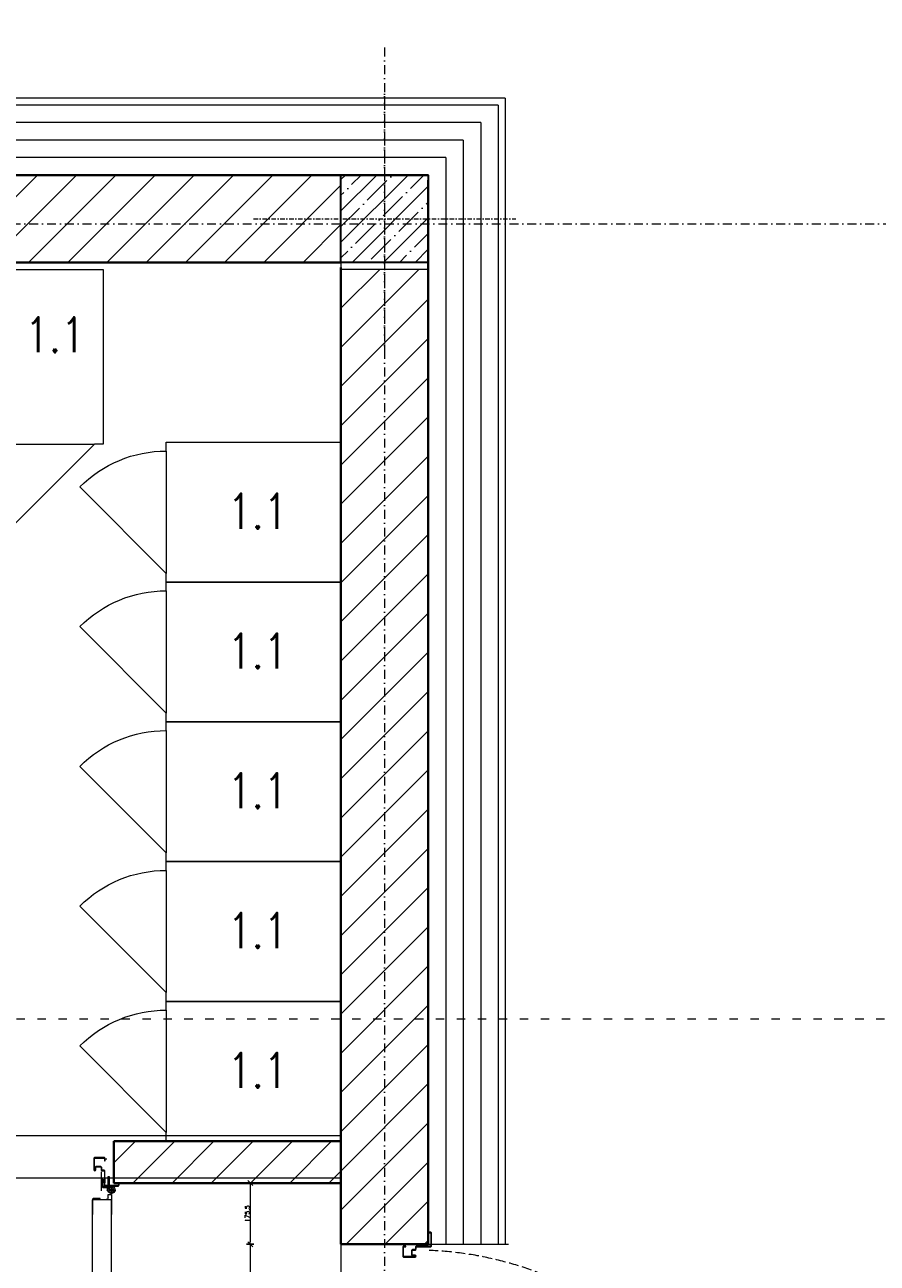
# Model space of a CAD drawing. Header units: millimetres. Extents: x -1893473 to 1546619, y -568027 to 942944.
# Tile 220 of 256: x 191617 to 194056, y -502084 to -498539. Entities that reach past the tile are written whole.
import ezdxf
from ezdxf.enums import TextEntityAlignment as Align

# ---------------------------------------------------------------- set-up
doc = ezdxf.new("R2010")
doc.units = ezdxf.units.MM
doc.header["$LTSCALE"] = 0.2
for name, pattern in [('ACAD_ISO03W100', [30, 12, -18]), ('CENTER', [0.6, 0.375, -0.075, 0.075, -0.075]), ('DASHDOT', [25.4, 12.7, -6.35, 0, -6.35]), ('Hidden Line', [391.222223, 282.222223, -109])]:
    doc.linetypes.add(name, pattern=pattern)
doc.layers.get('0').update_dxf_attribs({"lineweight": 0})
for name, color, linetype, lineweight in [('!! 0_Opis_pom', 9, 'Continuous', 13), ('!! 0_Osie', 1, 'DASHDOT', 13), ('!! 1_ tynk zewn  - nowy', 21, 'Continuous', 20), ('!! 1_drzwi-linia', 213, 'Continuous', 5), ('!! 1_Hatch dach', 252, 'Continuous', 5), ('!! 1_hatch projektowane ściany', 4, 'Continuous', 5), ('!! 1_OPIS POM NOWE', 140, 'Continuous', 5), ('!! 1_PROJ Sciany', 2, 'Continuous', 40), ('!! 1_PROJ TERMOIZOL', 132, 'Continuous', 5), ('!! 1_PROJ ŻELBET', 1, 'Continuous', 35), ('!! 2_ remont Ocieplenie', 4, 'ZIGZAG', 5), ('!! technologia', 20, 'Continuous', 5), ('!! wymiary osi', 250, 'Continuous', 9), ('0-osie-liniA', 14, 'DASHDOT', 5), ('P-Opis nadproża', 150, 'Continuous', 9), ('P-Osie', 1, 'DASHDOT', 18)]:
    doc.layers.add(name, color=color, linetype=linetype, lineweight=lineweight)
doc.layers.add('!! 1_ proj wyposdażenie', color=7, linetype='Continuous', lineweight=5, true_color=0xa1a1a1)
doc.layers.add('!! 1_Wyburzenia', color=7, linetype='ACAD_ISO03W100', lineweight=13, true_color=0xff0505)
doc.layers.add('Powierzchnia', color=140, linetype='Continuous', lineweight=5, plot=False)
doc.styles.add('50', font='ROMANS.shx', dxfattribs={"width": 0.8, "height": 10})
doc.styles.add('ARIAL', font='tahoma.ttf')
doc.styles.add('TXT', font='simplex.shx')
doc.linetypes.add('ZIGZAG', pattern='A,0.00254,-5.08,[131,ltypeshp.shx,S=5.08,R=0,X=-5.08,Y=0],-10.16,[131,ltypeshp.shx,S=5.08,R=180,X=5.08,Y=0],-5.08', length=20.32254)
doc.dimstyles.new('DIM50', dxfattribs={"dimscale": 5, "dimtxt": 2.5, "dimasz": 1.5, "dimexe": 0, "dimexo": 0, "dimgap": 0.5, "dimtad": 1, "dimdec": 4, "dimrnd": 0.5, "dimdsep": 46, "dimtxsty": 'TXT', "dimblk1": 'TICK1', "dimblk2": 'TICK1', "dimsah": 1, "dimcen": 0, "dimse1": 1, "dimse2": 1, "dimclrd": 1, "dimclre": 7, "dimclrt": 9, "dimadec": 0, "dimazin": 0, "dimtfac": 1, "dimtdec": 4, "dimtmove": 2, "dimatfit": 3, "dimldrblk": 'TICK1', "dimfxl": 1, "dimtolj": 1, "dimarcsym": 0})
pattern_1 = [(45, (-604946.8, 1975923.4), (-56.1266008, 56.1266008), [])]

# ---------------------------------------------------------------- blocks, each defined once
blk = doc.blocks.new('Vestiaire 40x50')
at = {"color": 0, "linetype": 'ByBlock'}
blk.add_lwpolyline([(0.025, -0.52), (0, -0.52), (0, -0.02), (0.4, -0.02), (0.4, -0.52), (0.375, -0.52)], dxfattribs=at)
blk.add_lwpolyline([(0.375, -0.52), (0.1275, -0.7675, -0.198912), (0.025, -0.52)], format="xyb", close=True, dxfattribs=at)
blk = doc.blocks.new('zaw-dr-90-p')
at = {"color": 2, "linetype": 'CENTER', "ltscale": 0.2}
for p, q in [((12, 0), (-12, 0)), ((0, 12), (0, -12)), ((24.5, 24), (31, 24)), ((24.5, 19), (31, 19))]:
    blk.add_line(p, q, dxfattribs=at)
at = {"ltscale": 0.2}
for p, q in [((10, 12), (6.5, 12)), ((10, 0), (10, 6.5))]:
    blk.add_line(p, q, dxfattribs=at)
blk.add_lwpolyline([(10, 10), (10, 39), (6.5, 39), (6.5, 10)], dxfattribs=at)
blk.add_lwpolyline([(0, 6.5), (23.5, 6.5, 0.414214), (28, 11), (28, 31), (24.5, 31), (24.5, 11, -0.414214), (23.5, 10), (0, 10, 4.561698), (7.6, 6.5), (4.9, 4.2)], format="xyb", dxfattribs=at)
blk.add_lwpolyline([(-0.2, -0.2), (-2.5, -0.2), (-2.5, 0.2), (-0.2, 0.2), (-0.2, 2.5), (0.2, 2.5), (0.2, 0.2), (2.8, 0.2), (2.8, -0.2), (0.2, -0.2), (0.2, -2.8), (-0.2, -2.8)], close=True)
blk.add_circle((0, 0), 6.5, dxfattribs=at)
blk = doc.blocks.new('drzwi 90- sc 12')
for p, q in [((-13620.32, 20410.16), (-13620.32, 20313.77)), ((-13614.92, 20409.86), (-13620.32, 20409.86)), ((-13616.12, 20410.26), (-13620.22, 20410.26)), ((-13616.12, 20410.26), (-13620, 20410.26)), ((-13618.17, 20410.26), (-13616.22, 20410.26)), ((-13618.17, 20410.26), (-13616.22, 20410.26)), ((-13616.12, 20410.26), (-13616.12, 20411.46)), ((-13616.12, 20411.46), (-13615.02, 20411.46)), ((-13614.92, 20411.36), (-13614.92, 20313.77)), ((-13620.32, 20313.47), (-13620.32, 20317.97)), ((-13614.92, 20312.27), (-13614.92, 20317.97)), ((-13614.92, 20313.77), (-13620.32, 20313.77)), ((-13618.22, 20313.37), (-13620.22, 20313.37)), ((-13618.22, 20313.67), (-13618.22, 20313.37)), ((-13618.22, 20313.67), (-13616.42, 20313.67)), ((-13617.77, 20311.12), (-13617.77, 20305.72)), ((-13617.77, 20311.12), (-13617.77, 20305.72)), ((-13616.17, 20309.92), (-13617.37, 20309.92)), ((-13616.17, 20309.92), (-13616.17, 20311.02)), ((-13615.92, 20313.17), (-13615.92, 20312.17)), ((-13615.92, 20312.17), (-13615.02, 20312.17)), ((-13715.57, 20308.32), (-13715.57, 20308.56)), ((-13715.57, 20307.69), (-13715.57, 20308.56)), ((-13715.57, 20307.82), (-13715.57, 20308.56)), ((-13715.57, 20307.72), (-13715.37, 20307.72)), ((-13715.77, 20301.96), (-13716.27, 20301.96)), ((-13616.77, 20301.96), (-13616.27, 20301.96))]:
    blk.add_line(p, q)
for points in [[(-13665.27, 20284.96), (-13665.27, 20325.83)], [(-13615.57, 20309.64), (-13615.32, 20309.64), (-13615.32, 20309.82), (-13616.32, 20309.82), (-13616.32, 20309.64), (-13615.92, 20309.64)]]:
    blk.add_lwpolyline(points)
at = {"ltscale": 0.2}
for points in [[(-13715.57, 20307.51), (-13715.57, 20309.48, 0.414214), (-13715.91, 20309.82), (-13719.43, 20309.82, 0.414214), (-13719.77, 20309.48), (-13719.77, 20308.92), (-13719.59, 20308.92), (-13719.59, 20309.48, -0.414214), (-13719.43, 20309.64), (-13716.97, 20309.64)], [(-13615.92, 20309.64), (-13616.63, 20309.64, 0.414214), (-13616.79, 20309.48), (-13616.79, 20305.58, -0.414214), (-13617.13, 20305.24), (-13617.58, 20305.24, 0.414214), (-13617.74, 20305.08), (-13617.74, 20304.48, -0.414214), (-13618.08, 20304.14), (-13619.26, 20304.14, -0.414214), (-13619.6, 20304.48), (-13619.6, 20305.15, 1), (-13619.79, 20305.15), (-13619.79, 20301.96, 0.414214), (-13619.63, 20301.8), (-13617.11, 20301.8, 0.414214), (-13616.95, 20301.96), (-13616.95, 20302.52), (-13616.77, 20302.52), (-13616.77, 20301.96, -0.414214), (-13617.11, 20301.62), (-13619.63, 20301.62, -0.414214), (-13619.97, 20301.96), (-13619.97, 20305.15, -1), (-13619.42, 20305.15), (-13619.42, 20304.48, 0.414214), (-13619.26, 20304.32), (-13618.08, 20304.32, 0.414214), (-13617.92, 20304.48), (-13617.92, 20305.08, -0.414214), (-13617.58, 20305.42), (-13617.13, 20305.42, 0.414214), (-13616.97, 20305.58), (-13616.97, 20309.48, -0.414214), (-13616.63, 20309.82), (-13613.11, 20309.82, -0.414214), (-13612.77, 20309.48), (-13612.77, 20308.92), (-13612.95, 20308.92), (-13612.95, 20309.48, 0.414214), (-13613.11, 20309.64), (-13615.57, 20309.64)], [(-13716.97, 20309.64), (-13715.91, 20309.64, -0.414214), (-13715.75, 20309.48), (-13715.75, 20307.51)], [(-13715.75, 20307.76), (-13715.75, 20305.58, 0.414214), (-13715.41, 20305.24), (-13714.96, 20305.24, -0.414214), (-13714.8, 20305.08), (-13714.8, 20304.48, 0.414214), (-13714.46, 20304.14), (-13713.28, 20304.14, 0.414214), (-13712.94, 20304.48), (-13712.94, 20305.15, -1), (-13712.75, 20305.15), (-13712.75, 20301.96, -0.414214), (-13712.91, 20301.8), (-13715.43, 20301.8, -0.414214), (-13715.59, 20301.96), (-13715.59, 20302.52), (-13715.77, 20302.52), (-13715.77, 20301.96, 0.414214), (-13715.43, 20301.62), (-13712.91, 20301.62, 0.414214), (-13712.57, 20301.96), (-13712.57, 20305.15, 1), (-13713.12, 20305.15), (-13713.12, 20304.48, -0.414214), (-13713.28, 20304.32), (-13714.46, 20304.32, -0.414214), (-13714.62, 20304.48), (-13714.62, 20305.08, 0.414214), (-13714.96, 20305.42), (-13715.41, 20305.42, -0.414214), (-13715.57, 20305.58), (-13715.57, 20307.64)]]:
    blk.add_lwpolyline(points, format="xyb", dxfattribs=at)
at = {"lineweight": 30}
for points in [[(-13716.27, 20308.92), (-13721.27, 20308.92)], [(-13716.27, 20308.92), (-13716.27, 20296.92)], [(-13614.27, 20308.92), (-13609.27, 20308.92)], [(-13614.27, 20308.92), (-13614.27, 20296.92)]]:
    blk.add_lwpolyline(points, dxfattribs=at)
blk.add_lwpolyline([(-13616.79, 20308.82), (-13616.97, 20308.82), (-13616.97, 20307.42), (-13616.79, 20307.42)], close=True)
for centre, radius, start, end in [((-13620.22, 20410.16), 0.1, 90, 180), ((-13615.02, 20411.36), 0.1, 0, 90), ((-13620.22, 20313.47), 0.1, 180, 270), ((-13616.42, 20313.17), 0.5, 0, 90), ((-13616.27, 20311.02), 0.1, 0, 90), ((-13615.02, 20312.27), 0.1, 270, 0)]:
    blk.add_arc(centre, radius, start, end)
at = {"linetype": 'Hidden Line', "lineweight": 9, "ltscale": 0.05}
blk.add_arc((-13615.5, 20305.14), 99.12, 94.8005, 177.6944, dxfattribs=at)
at = {"xscale": 0.09999999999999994, "yscale": 0.09999999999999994, "zscale": 0.09999999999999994, "rotation": 180.0000000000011}
blk.add_blockref('zaw-dr-90-p', (-13614.92, 20310.92), dxfattribs=at)
blk = doc.blocks.new('słup 25 x 25')
at = {"layer": '!! 1_Hatch dach'}
h = blk.add_hatch(dxfattribs=at)
h.set_pattern_fill('ANSI35', color=256)
h.set_pattern_definition([(45, (-64242.072, 198338.2015), (-4.49012806, 4.49012806), []), (45, (-64237.5816, 198338.2015), (-4.49012806, 4.49012806), [7.9375, -1.5875, 0, -1.5875])])
h.paths.add_polyline_path([(-12.5, 12.5), (12.5, 12.5), (12.5, -12.5), (-12.5, -12.5)])
at = {"layer": '!! 1_PROJ ŻELBET'}
blk.add_lwpolyline([(-12.5, 12.5), (12.5, 12.5), (12.5, -12.5), (-12.5, -12.5)], close=True, dxfattribs=at)
at = {"layer": '0-osie-liniA', "ltscale": 0.5}
for points in [[(0, 37.5), (0, -37.5)], [(-37.5, 0), (37.5, 0)]]:
    blk.add_lwpolyline(points, dxfattribs=at)
blk = doc.blocks.new('BLOK OSI')
at = {"layer": 'P-Osie'}
for points in [[(54572.71, -198088.59), (54572.71, -199860.82)], [(52022.72, -198139.09), (55017, -198139.09)]]:
    blk.add_lwpolyline(points, dxfattribs=at)
blk = doc.blocks.new('TICK1')
at = {"color": 2}
blk.add_line((-1, -1), (1, 1), dxfattribs=at)
at = {"color": 0}
for p, q in [((0, 0), (-1, 0)), ((0, -1.4), (0, 1.4))]:
    blk.add_line(p, q, dxfattribs=at)
blk = doc.blocks.new('*D1461')
at = {"layer": '!! wymiary osi', "color": 1, "lineweight": -2, "transparency": 16777216}
blk.add_line((323924, -519426.3), (323924, -504671.2), dxfattribs=at)
at = {"layer": 'DEFPOINTS', "color": 0, "transparency": 16777216}
for p in [(321224.7, -504663.7), (323924, -504663.7), (321224.7, -519433.8)]:
    blk.add_point(p, dxfattribs=at)
at = {"layer": '!! wymiary osi', "color": 1, "lineweight": -2, "transparency": 16777216, "xscale": 7.5, "yscale": 7.5, "zscale": 7.5}
for p, rotation in [((323924, -504663.7), 90), ((323924, -519433.8), 270)]:
    blk.add_blockref('TICK1', p, dxfattribs=dict(at, rotation=rotation))
at = {"layer": '!! wymiary osi', "color": 9, "transparency": 16777216, "insert": (323915.3, -512048.8), "char_height": 12.5, "attachment_point": 5, "rotation": 90, "style": 'TXT'}
blk.add_mtext('\\A1;14770', dxfattribs=at)
blk = doc.blocks.new('*D1462')
at = {"layer": '!! wymiary osi', "color": 1, "lineweight": -2, "transparency": 16777216}
blk.add_line((323563, -504671.2), (323563, -505126.2), dxfattribs=at)
at = {"layer": 'DEFPOINTS', "color": 0, "transparency": 16777216}
for p in [(321224.6, -504663.7), (320754.6, -505133.7), (323563, -505133.7)]:
    blk.add_point(p, dxfattribs=at)
at = {"layer": '!! wymiary osi', "color": 1, "lineweight": -2, "transparency": 16777216, "xscale": 7.5, "yscale": 7.5, "zscale": 7.5}
for p, rotation in [((323563, -504663.7), 90), ((323563, -505133.7), 270)]:
    blk.add_blockref('TICK1', p, dxfattribs=dict(at, rotation=rotation))
at = {"layer": '!! wymiary osi', "color": 9, "transparency": 16777216, "insert": (323554.2, -504898.7), "char_height": 12.5, "attachment_point": 5, "rotation": 90, "style": 'TXT'}
blk.add_mtext('\\A1;470', dxfattribs=at)
blk = doc.blocks.new('*D1463')
at = {"layer": '!! wymiary osi', "color": 1, "lineweight": -2, "transparency": 16777216}
blk.add_line((323563, -505141.2), (323563, -507626.2), dxfattribs=at)
at = {"layer": 'DEFPOINTS', "color": 0, "transparency": 16777216}
for p in [(320754.6, -505133.7), (320754.6, -507633.7), (323563, -507633.7)]:
    blk.add_point(p, dxfattribs=at)
at = {"layer": '!! wymiary osi', "color": 1, "lineweight": -2, "transparency": 16777216, "xscale": 7.5, "yscale": 7.5, "zscale": 7.5}
for p, rotation in [((323563, -505133.7), 90), ((323563, -507633.7), 270)]:
    blk.add_blockref('TICK1', p, dxfattribs=dict(at, rotation=rotation))
at = {"layer": '!! wymiary osi', "color": 9, "transparency": 16777216, "insert": (323554.2, -506383.7), "char_height": 12.5, "attachment_point": 5, "rotation": 90, "style": 'TXT'}
blk.add_mtext('\\A1;2500', dxfattribs=at)
blk = doc.blocks.new('*D1464')
at = {"layer": '!! wymiary osi', "color": 1, "lineweight": -2, "transparency": 16777216}
blk.add_line((323563, -507641.2), (323563, -507746.2), dxfattribs=at)
at = {"layer": 'DEFPOINTS', "color": 0, "transparency": 16777216}
for p in [(320754.6, -507633.7), (320754.6, -507753.7), (323563, -507753.7)]:
    blk.add_point(p, dxfattribs=at)
at = {"layer": '!! wymiary osi', "color": 1, "lineweight": -2, "transparency": 16777216, "xscale": 7.5, "yscale": 7.5, "zscale": 7.5}
for p, rotation in [((323563, -507633.7), 90), ((323563, -507753.7), 270)]:
    blk.add_blockref('TICK1', p, dxfattribs=dict(at, rotation=rotation))
at = {"layer": '!! wymiary osi', "color": 9, "transparency": 16777216, "insert": (323554.2, -507693.7), "char_height": 12.5, "attachment_point": 5, "rotation": 90, "style": 'TXT'}
blk.add_mtext('\\A1;120', dxfattribs=at)
blk = doc.blocks.new('*D1465')
at = {"layer": '!! wymiary osi', "color": 1, "lineweight": -2, "transparency": 16777216}
blk.add_line((323563, -507761.2), (323563, -509946.2), dxfattribs=at)
at = {"layer": 'DEFPOINTS', "color": 0, "transparency": 16777216}
for p in [(320754.6, -507753.7), (320754.6, -509953.7), (323563, -509953.7)]:
    blk.add_point(p, dxfattribs=at)
at = {"layer": '!! wymiary osi', "color": 1, "lineweight": -2, "transparency": 16777216, "xscale": 7.5, "yscale": 7.5, "zscale": 7.5}
for p, rotation in [((323563, -507753.7), 90), ((323563, -509953.7), 270)]:
    blk.add_blockref('TICK1', p, dxfattribs=dict(at, rotation=rotation))
at = {"layer": '!! wymiary osi', "color": 9, "transparency": 16777216, "insert": (323554.2, -508853.7), "char_height": 12.5, "attachment_point": 5, "rotation": 90, "style": 'TXT'}
blk.add_mtext('\\A1;2200', dxfattribs=at)
blk = doc.blocks.new('*D1489')
at = {"layer": '!! wymiary osi', "color": 1, "lineweight": -2, "transparency": 16777216}
blk.add_line((321217.2, -503095.6), (307507.2, -503095.6), dxfattribs=at)
at = {"layer": 'DEFPOINTS', "color": 0, "transparency": 16777216}
for p in [(307499.7, -503095.6), (307499.7, -504663.7), (321224.7, -504663.7)]:
    blk.add_point(p, dxfattribs=at)
at = {"layer": '!! wymiary osi', "color": 1, "lineweight": -2, "transparency": 16777216, "xscale": 7.5, "yscale": 7.5, "zscale": 7.5, "rotation": 180}
blk.add_blockref('TICK1', (307499.7, -503095.6), dxfattribs=at)
at = {"layer": '!! wymiary osi', "color": 1, "lineweight": -2, "transparency": 16777216, "xscale": 7.5, "yscale": 7.5, "zscale": 7.5}
blk.add_blockref('TICK1', (321224.7, -503095.6), dxfattribs=at)
at = {"layer": '!! wymiary osi', "color": 9, "transparency": 16777216, "insert": (314362.2, -503086.9), "char_height": 12.5, "attachment_point": 5, "style": 'TXT'}
blk.add_mtext('\\A1;13725', dxfattribs=at)
blk = doc.blocks.new('*D1490')
at = {"layer": '!! wymiary osi', "color": 1, "lineweight": -2, "transparency": 16777216}
blk.add_line((321217.2, -503389.1), (320762.1, -503389.1), dxfattribs=at)
at = {"layer": 'DEFPOINTS', "color": 0, "transparency": 16777216}
for p in [(320754.6, -503389.1), (321224.7, -504663.7), (320754.6, -505133.7)]:
    blk.add_point(p, dxfattribs=at)
at = {"layer": '!! wymiary osi', "color": 1, "lineweight": -2, "transparency": 16777216, "xscale": 7.5, "yscale": 7.5, "zscale": 7.5, "rotation": 180}
blk.add_blockref('TICK1', (320754.6, -503389.1), dxfattribs=at)
at = {"layer": '!! wymiary osi', "color": 1, "lineweight": -2, "transparency": 16777216, "xscale": 7.5, "yscale": 7.5, "zscale": 7.5}
blk.add_blockref('TICK1', (321224.7, -503389.1), dxfattribs=at)
at = {"layer": '!! wymiary osi', "color": 9, "transparency": 16777216, "insert": (320989.6, -503380.3), "char_height": 12.5, "attachment_point": 5, "style": 'TXT'}
blk.add_mtext('\\A1;470', dxfattribs=at)
blk = doc.blocks.new('*D1491')
at = {"layer": '!! wymiary osi', "color": 1, "lineweight": -2, "transparency": 16777216}
blk.add_line((320747.1, -503389.1), (318882.1, -503389.1), dxfattribs=at)
at = {"layer": 'DEFPOINTS', "color": 0, "transparency": 16777216}
for p in [(318874.6, -503389.1), (318874.6, -505133.7), (320754.6, -505133.7)]:
    blk.add_point(p, dxfattribs=at)
at = {"layer": '!! wymiary osi', "color": 1, "lineweight": -2, "transparency": 16777216, "xscale": 7.5, "yscale": 7.5, "zscale": 7.5, "rotation": 180}
blk.add_blockref('TICK1', (318874.6, -503389.1), dxfattribs=at)
at = {"layer": '!! wymiary osi', "color": 1, "lineweight": -2, "transparency": 16777216, "xscale": 7.5, "yscale": 7.5, "zscale": 7.5}
blk.add_blockref('TICK1', (320754.6, -503389.1), dxfattribs=at)
at = {"layer": '!! wymiary osi', "color": 9, "transparency": 16777216, "insert": (319814.6, -503380.3), "char_height": 12.5, "attachment_point": 5, "style": 'TXT'}
blk.add_mtext('\\A1;1880', dxfattribs=at)
blk = doc.blocks.new('*D1582')
at = {"layer": '!! wymiary osi', "color": 1, "lineweight": -2, "transparency": 16777216}
blk.add_line((320495.3, -507761.2), (320495.3, -507921.6), dxfattribs=at)
at = {"layer": 'DEFPOINTS', "color": 0, "transparency": 16777216}
for p in [(320754.6, -507753.7), (320495.3, -507929.1), (320754.6, -507929.1)]:
    blk.add_point(p, dxfattribs=at)
at = {"layer": '!! wymiary osi', "color": 1, "lineweight": -2, "transparency": 16777216, "xscale": 7.5, "yscale": 7.5, "zscale": 7.5}
for p, rotation in [((320495.3, -507753.7), 90), ((320495.3, -507929.1), 270)]:
    blk.add_blockref('TICK1', p, dxfattribs=dict(at, rotation=rotation))
at = {"layer": '!! wymiary osi', "color": 9, "transparency": 16777216, "insert": (320486.6, -507841.4), "char_height": 12.5, "attachment_point": 5, "rotation": 90, "style": 'TXT'}
blk.add_mtext('\\A1;175.5', dxfattribs=at)
blk = doc.blocks.new('*D1583')
at = {"layer": '!! wymiary osi', "color": 1, "lineweight": -2, "transparency": 16777216}
blk.add_line((320495.3, -507936.6), (320495.3, -508941.6), dxfattribs=at)
at = {"layer": 'DEFPOINTS', "color": 0, "transparency": 16777216}
for p in [(320754.6, -507929.1), (320495.3, -508949.1), (320754.6, -508949.1)]:
    blk.add_point(p, dxfattribs=at)
at = {"layer": '!! wymiary osi', "color": 1, "lineweight": -2, "transparency": 16777216, "xscale": 7.5, "yscale": 7.5, "zscale": 7.5}
for p, rotation in [((320495.3, -507929.1), 90), ((320495.3, -508949.1), 270)]:
    blk.add_blockref('TICK1', p, dxfattribs=dict(at, rotation=rotation))
at = {"layer": '!! wymiary osi', "color": 9, "transparency": 16777216, "insert": (320486.6, -508439.1), "char_height": 12.5, "attachment_point": 5, "rotation": 90, "style": 'TXT'}
blk.add_mtext('\\A1;1020', dxfattribs=at)
blk = doc.blocks.new('oznaczenie przekroi')
at = {"layer": '!! 1_Wyburzenia'}
blk.add_lwpolyline([(84721.06, -198393.4), (84958.93, -198393.4), (84958.93, -198305.1), (90995.48, -198305.1)], dxfattribs=at)
blk = doc.blocks.new('A$C2EB40A8D')
at = {"layer": '!! 1_hatch projektowane ściany'}
h = blk.add_hatch(dxfattribs=at)
h.set_pattern_fill('ANSI31', color=256, scale=25)
h.set_pattern_definition([(45, (-604946.8, 1975938.4), (-56.1266008, 56.1266008), [])])
h.paths.add_polyline_path([(28853.8345, -4567.48603), (21278.87011, -4567.48603), (21278.87011, -4817.48603), (28853.8345, -4817.48603)])
h = blk.add_hatch(dxfattribs=at)
h.set_pattern_fill('ANSI31', color=256, scale=25)
h.set_pattern_definition(pattern_1)
h.paths.add_polyline_path([(21393.8353, -7452.48603), (21278.87011, -7452.48603), (21278.87011, -7332.48603), (21393.8353, -7332.48603)])
h.paths.add_polyline_path([(23613.8345, -7452.48603), (23613.8345, -7332.48603), (22983.8345, -7332.48603), (22983.8345, -4832.48603), (22863.8345, -4832.48603), (22863.8345, -7332.48603), (22413.8353, -7332.48603), (22413.8353, -7452.48603)])
h.paths.add_polyline_path([(27183.8345, -7452.48603), (27183.8345, -7332.48603), (26973.8345, -7332.48603), (26973.8345, -6690.35405), (26853.8345, -6690.35405), (26853.8345, -7332.48603), (24853.8345, -7332.48603), (24853.8345, -6082.48603), (25853.8345, -6082.48603), (25853.8345, -4837.48603), (25733.8345, -4837.48603), (25733.8345, -5962.48603), (24733.8345, -5962.48603), (24733.8345, -7332.48603), (24633.8345, -7332.48603), (24633.8345, -7452.48603)])
h.paths.add_polyline_path([(26853.8345, -5670.35405), (26973.8345, -5670.35405), (26973.8345, -4832.48603), (26853.8345, -4832.48603)])
h.paths.add_polyline_path([(28203.8345, -7332.48603), (28853.8345, -7332.48603), (28853.8345, -7452.48603), (28203.8345, -7452.48603)])
h.paths.add_polyline_path([(26265.09355, -10252.48603), (26385.09355, -10252.48603), (26385.09355, -9772.48603), (28853.8345, -9772.48603), (28853.8345, -9652.48603), (26385.09355, -9652.48603), (26385.09355, -8902.48603), (26265.09355, -8902.48603)])
h.paths.add_polyline_path([(21278.87011, -8902.48603), (22305.09355, -8902.48603), (22305.09355, -9022.48603), (21278.87011, -9022.48603)])
h.paths.add_polyline_path([(21278.87011, -11022.48603), (24695.09355, -11022.48603), (24695.09355, -10192.48603), (24815.09355, -10192.48603), (24815.09355, -11222.48603), (24695.09355, -11222.48603), (24695.09355, -11142.48603), (21276.3526, -11142.48603)])
h.paths.add_polyline_path([(21276.3526, -12786.61062), (24695.09355, -12786.61062), (24695.09355, -13282.48603), (24813.74355, -13282.48603), (24816.44355, -12241.88623), (24695.09355, -12243.08583), (24695.09355, -12666.61062), (21278.87011, -12666.61062)])
h.paths.add_polyline_path([(24345.09355, -14560.73521), (25190.09355, -14560.73521), (25190.09355, -14440.73521), (24815.09355, -14440.73521), (24815.09355, -14302.48603), (24695.09355, -14302.48603), (24695.09355, -14440.73521), (24345.09355, -14440.73521)])
h.paths.add_polyline_path([(26210.09354, -14560.66503), (26385.09355, -14560.66503), (26385.09355, -14160.73521), (28853.83391, -14160.73521), (28853.8345, -14040.73521), (26385.09355, -14040.73521), (26385.09355, -13392.48603), (26265.09355, -13392.46681), (26265.09355, -14440.73521), (26210.08529, -14440.66503)])
edge = h.paths.add_edge_path()
edge.add_line((26265.09355, -12372.46681), (26385.09355, -12372.46681))
edge.add_line((26385.09355, -12372.46681), (26385.09355, -11892.48603))
edge.add_line((26385.09355, -11892.48603), (28853.83391, -11892.48603))
edge.add_line((28853.83391, -11892.48603), (28853.83391, -11772.48603))
edge.add_line((28853.83391, -11772.48603), (26385.09355, -11772.48603))
edge.add_line((26385.09355, -11772.48603), (26385.09355, -11272.48603))
edge.add_line((26385.09355, -11272.48603), (26265.09355, -11272.48603))
edge.add_line((26265.09355, -11272.48603), (26265.09355, -12373.6664))
h = blk.add_hatch(dxfattribs=at)
h.set_pattern_fill('ANSI31', color=256, scale=25)
h.set_pattern_definition(pattern_1)
h.paths.add_polyline_path([(28853.87011, -7627.84253), (29103.87011, -7627.84253), (29103.8345, -4837.48603), (28853.8345, -4837.48603)])
at = {"layer": '!! 1_ tynk zewn  - nowy'}
for p, q in [((29323.8306, -4347.48908), (20052.65937, -4347.49089)), ((29323.8306, -4347.48908), (29323.82958, -7627.8426)), ((29303.8306, -4367.48909), (20052.65937, -4367.49089)), ((29303.8306, -4367.48909), (29303.82958, -7627.84264))]:
    blk.add_line(p, q, dxfattribs=at)
blk.add_lwpolyline([(29103.85313, -7627.84213), (29333.11624, -7627.84213)], dxfattribs=at)
at = {"layer": '!! 1_hatch projektowane ściany'}
for points in [[(28853.8345, -4567.48603), (21278.87011, -4567.48603), (21278.87011, -4817.48603), (28853.8345, -4817.48603)], [(28853.8345, -7627.84253), (29103.8345, -7627.84253), (29103.8345, -4837.48603), (28853.8345, -4837.48603)], [(28203.8345, -7332.48603), (28853.8345, -7332.48603), (28853.8345, -7452.48603), (28203.8345, -7452.48603)]]:
    blk.add_lwpolyline(points, close=True, dxfattribs=at)
at = {"layer": '!! 1_PROJ Sciany'}
for points in [[(20052.65941, -4567.48603), (29103.8345, -4567.48603)], [(29103.8345, -7627.84253), (29103.8345, -4582.48603)], [(26973.8345, -4817.48603), (28853.8345, -4817.48603)], [(28853.8345, -7627.84253), (28853.8345, -4832.48603)], [(28853.8345, -7332.48603), (28203.8345, -7332.48603)], [(28203.8345, -7332.48603), (28203.8345, -7452.48603)], [(28853.8345, -7452.48603), (28203.8345, -7452.48603)], [(29103.8345, -7627.84253), (28853.8345, -7627.84253)]]:
    blk.add_lwpolyline(points, dxfattribs=at)
at = {"layer": '!! 1_PROJ TERMOIZOL', "linetype": 'ZIGZAG', "ltscale": 0.75}
for p, q in [((29253.83058, -4417.4891), (20052.65938, -4417.49089)), ((29253.83058, -4417.4891), (29253.82958, -7627.84274)), ((29153.83055, -4517.48912), (20052.6594, -4517.49089)), ((29153.83055, -4517.08775), (29153.82958, -7627.84294))]:
    blk.add_line(p, q, dxfattribs=at)
at = {"layer": '!! 2_ remont Ocieplenie', "linetype": 'Continuous', "ltscale": 0.75}
for q in [(20052.65939, -4467.49089), (29203.82958, -7627.84284)]:
    blk.add_line((29203.83056, -4467.48911), q, dxfattribs=at)
at = {"layer": 'Powierzchnia'}
for points in [[(26973.8345, -4817.08775), (28853.8345, -4817.08775), (28853.8345, -7317.08775), (26973.8345, -7317.08775)], [(21276.3526, -7437.08775), (28853.8345, -7437.08775), (28853.8345, -9637.08775), (26385.09355, -9637.08775), (26385.09355, -8887.08775), (26265.09355, -8887.08775), (26258.02799, -14425.32791), (24815.09355, -14425.32791), (24815.09355, -8887.08775), (21276.3526, -8887.08775)]]:
    blk.add_lwpolyline(points, close=True, dxfattribs=at)
at = {"layer": '!! 0_Osie', "xscale": 10, "yscale": 10, "zscale": 10}
blk.add_blockref('BLOK OSI', (-516748.24414, 1976683.397), dxfattribs=at)
at = {"layer": '!! 1_ proj wyposdażenie', "xscale": 1000, "yscale": 1000, "zscale": 1000}
blk.add_blockref('Vestiaire 40x50', (27773.8345, -4817.48603), dxfattribs=at)
at = {"layer": '!! 1_ proj wyposdażenie', "xscale": 1000, "yscale": 1000, "zscale": 1000, "rotation": 270}
for p in [(28873.8345, -5332.48603), (28873.8345, -5732.48603), (28873.8345, -6132.48603), (28873.8345, -6532.48603), (28873.8345, -6932.48603)]:
    blk.add_blockref('Vestiaire 40x50', p, dxfattribs=at)
at = {"layer": '!! 1_drzwi-linia', "yscale": 10, "zscale": 10}
for p, xscale, rotation in [((164346.53153, 195636.75737), -10, 180), ((-173985.39026, -144790.53917), 10, 270)]:
    blk.add_blockref('drzwi 90- sc 12', p, dxfattribs=dict(at, xscale=xscale, rotation=rotation))
at = {"layer": '!! 1_hatch projektowane ściany', "xscale": 10, "yscale": 10, "zscale": 10}
blk.add_blockref('słup 25 x 25', (28978.8345, -4692.48603), dxfattribs=at)
at = {"layer": '!! 1_Wyburzenia', "xscale": 10, "yscale": 10, "zscale": 10}
blk.add_blockref('oznaczenie przekroi', (-877343.67123, 1976068.79528), dxfattribs=at)
at = {"layer": '!! 0_Opis_pom', "ltscale": 0.7, "style": 'ARIAL'}
for tag, p in [('B1,21', (-891.77727, 31796.97458)), ('A1,16', (-13651.31084, 31587.95236)), ('B1/17', (-9701.43347, 31565.05244)), ('B1,19', (-5798.61305, 31587.22944)), ('1,23', (10805.41388, 31565.05244)), ('1,22', (4526.58954, 31507.65132)), ('A1,1', (-16866.13618, 31459.3792)), ('B1,18', (-7791.62894, 31330.08444)), ('B1,20', (-2961.4347, 31167.05787)), ('A1,6', (-19287.17717, 30923.71998)), ('B1,1', (14135.63445, 30913.92963)), ('B1,3', (17346.74696, 30023.81022)), ('B1,4', (29817.71501, 29157.67457)), ('A1,5', (-23454.5385, 28820.77901)), ('A1,2', (-17502.57721, 28602.57524)), ('B1,2D', (2616.16402, 28559.52261)), ('A1,15', (-13651.31084, 28261.46046)), ('B1,4', (29883.58177, 28158.35876)), ('B1,2B', (18801.54781, 27650.12382)), ('B1,2A', (13086.7373, 27376.04393)), ('A1,3', (-16846.27912, 25980.40356)), ('B1,8', (9089.53994, 25356.27639)), ('B1,6', (31915.87888, 23754.79829)), ('A1,4', (-24010.17576, 23559.17399)), ('B1,14', (-11621.32288, 23261.44183)), ('B1,13', (-3080.55208, 22924.09997)), ('B1,10', (3982.60923, 22874.21277)), ('B1,5', (29245.49088, 22896.69268)), ('B1,9', (5634.43488, 22623.92098)), ('B1,2C', (13327.26639, 22378.5328)), ('B1,7', (16398.41175, 22348.28836)), ('B1,11', (5553.20442, 20939.83877)), ('B1,12', (3693.27174, 20628.72148)), ('C1,3', (5969.08376, 16336.01084)), ('C1,2', (11955.93711, 11671.55655)), ('C1,1', (15659.17205, 11415.94196)), ('C1,4', (5140.00888, 9205.5831)), ('C1,5', (5680.4486, 6154.54995)), ('C1,10', (16327.05085, 6080.66085)), ('C1,9', (16526.57171, 3173.45283)), ('C1,6', (6367.37903, 2771.84181)), ('D0,18', (-1981.87701, -110.73158)), ('D0,7', (-13531.42299, -1159.67649)), ('C1,7', (7275.77161, -1303.00991)), ('D0,17', (2064.87671, -1345.69113)), ('D0,3', (-9324.21674, -1442.63631)), ('D0,6', (-17529.61851, -1957.37463)), ('D0,10', (-21369.4432, -2140.60378)), ('D,09', (-12990.08379, -2746.32902)), ('D0,2', (-5516.19514, -3101.87722)), ('D0,16', (2266.73061, -3284.15369)), ('D0,8', (-14357.79539, -3567.69719)), ('D0,5', (-10461.54478, -3629.26575)), ('D0,4', (-8396.53404, -4353.7937)), ('D0,15', (1974.41895, -5205.84774)), ('D0,1', (-5633.49598, -5662.48534)), ('D0,11', (-23334.09291, -6045.78706)), ('D0,12', (-22436.85763, -9302.9678)), ('D0,13', (-22436.85763, -11581.16526)), ('D0,14', (-13645.94445, -11884.57769))]:
    blk.add_attdef(tag, text='', height=119.68, dxfattribs=at).set_placement(p, align=Align.MIDDLE_CENTER)
at = {"layer": '!! 1_OPIS POM NOWE', "style": 'ARIAL'}
for tag, p in [('C1.7A', (7769.3756, 685.765)), ('C1.7C', (7655.80151, -2045.04756)), ('C1.8B', (10935.93068, -2107.41983)), ('C1.8A', (13897.39715, -2120.69016)), ('C1.7B', (8274.43201, -3270.18959)), ('E1.2', (16701.02923, -5331.07351)), ('E1.5E', (21974.23379, -5463.99012)), ('E1.5D', (24989.27391, -5785.36474)), ('E1.1', (8357.81567, -5851.01076)), ('E1.5C', (25222.53959, -6394.64172)), ('E1.5B', (27694.70831, -7009.86571)), ('E1.6', (5279.46063, -8141.28746)), ('E1.5A', (25547.9555, -8495.18994)), ('E1.5G', (23977.19473, -9792.46695)), ('E1.5F', (22414.7084, -9822.66389)), ('E1,4', (13935.69867, -10458.20073)), ('E1.5L', (28030.8296, -11267.7725)), ('E1.3', (5639.18862, -11994.01941)), ('E1.5H', (23988.49716, -12231.38049)), ('E1.5K', (27714.73934, -12977.98364)), ('E1.5I', (22290.68736, -13989.9049)), ('E1.5J', (27095.71534, -16088.17469))]:
    blk.add_attdef(tag, text='', height=119.68, dxfattribs=at).set_placement(p, align=Align.MIDDLE_CENTER)
at = {"layer": '!! technologia', "char_height": 100, "attachment_point": 1, "style": '50'}
for insert in [(27949.78914, -4974.80131), (28529.78914, -5479.80131), (28529.78914, -5879.80131), (28529.78914, -6279.80131), (28529.78914, -6679.80131), (28529.78914, -7079.80131)]:
    blk.add_mtext_dynamic_manual_height_columns('1.1', width=33.3164928, gutter_width=50, heights=[0], dxfattribs=dict(at, insert=insert))
at = {"layer": '!! wymiary osi'}
for base, p1, p2, picture, middle in [((15598.87011, -2794.3494), (29323.87011, -4362.48908), (15598.87011, -4362.48908), '*D1489', (22461.37011, -2785.5994)), ((26973.8345, -3087.83659), (28853.8345, -4832.48603), (26973.8345, -4832.48603), '*D1491', (27913.8345, -3079.08659)), ((28853.8345, -3087.83659), (29323.87011, -4362.48908), (28853.8345, -4832.48603), '*D1490', (29088.8523, -3079.08659))]:
    dim = blk.add_linear_dim(base=base, p1=p1, p2=p2, dimstyle='DIM50', dxfattribs=at)
    dim.commit()
    dim.dimension.update_dxf_attribs({"geometry": picture, "text_midpoint": middle, "insert": (-291900.79406, 500301.26018)})
for base, p1, p2, picture, middle, set_off in [((31662.198042, -4832.486031), (29323.830597, -4362.489083), (28853.834495, -4832.486031), '*D1462', (31653.448042, -4597.487557), (-291900.794062, 500301.26018)), ((32023.2231666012, -4362.4890833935), (29323.8715120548, -19132.4936276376), (29323.8701124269, -4362.4890833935), '*D1461', (32014.4731666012, -11747.4913555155), (-291900.7940617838, 500301.2601795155)), ((31662.19804, -7332.48603), (28853.8345, -4832.48603), (28853.8345, -7332.48603), '*D1463', (31653.44804, -6082.48603), (-291900.79406, 500301.26018)), ((31662.19804, -7452.48603), (28853.8345, -7332.48603), (28853.8345, -7452.48603), '*D1464', (31653.44804, -7392.48603), (-291900.79406, 500301.26018)), ((28594.5438, -7627.84253), (28853.8345, -7452.48603), (28853.8345, -7627.84253), '*D1582', (28585.7938, -7540.16428), (-291900.79406, 500301.26018)), ((31662.19804, -9652.48603), (28853.8345, -7452.48603), (28853.83391, -9652.48603), '*D1465', (31653.44804, -8552.48603), (-291900.79406, 500301.26018)), ((28594.5438, -8647.84213), (28853.8345, -7627.84253), (28853.8345, -8647.84213), '*D1583', (28585.7938, -8137.84233), (-291900.79406, 500301.26018))]:
    dim = blk.add_linear_dim(base=base, p1=p1, p2=p2, angle=90, dimstyle='DIM50', dxfattribs=at)
    dim.commit()
    dim.dimension.update_dxf_attribs({"geometry": picture, "text_midpoint": middle, "insert": set_off})

msp = doc.modelspace()

# ---------------------------------------------------------------- block references
at = {"layer": 'P-Opis nadproża', "color": 4}
msp.add_blockref('A$C2EB40A8D', (163667.94092, -494401.63474), dxfattribs=at)

doc.saveas('drawing.dxf')
